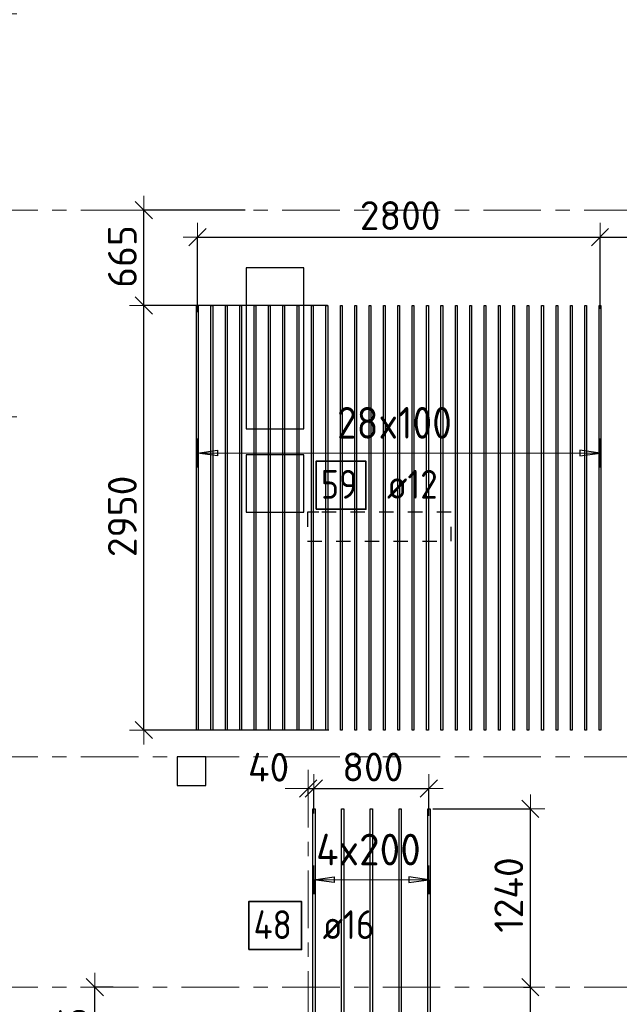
# Model space of a CAD drawing. Header units: metres. Extents: x -38 to 107, y -15 to 21.
# Tile 46 of 133: x 53 to 57, y 7 to 14. Entities that reach past the tile are written whole.
import ezdxf

# ---------------------------------------------------------------- set-up
doc = ezdxf.new("R2010")
doc.units = ezdxf.units.M
doc.header["$PDMODE"] = 65
for name, pattern in [('______11', [0.5, 0.4, -0.05, 0, -0.05]), ('______2', [0.0405, 0.03, -0.0105]), ('______5', [1.1, 0.8, -0.1, 0.1, -0.1])]:
    doc.linetypes.add(name, pattern=pattern)
for name, color, linetype, lineweight in [('XR$2$Осевая линия (1)', 7, '______5', 13), ('XR$4$Перекрытие (1)', 7, 'Continuous', 35), ('XR$4$Размерная линия (1)', 7, 'Continuous', 13)]:
    doc.layers.add(name, color=color, linetype=linetype, lineweight=lineweight)
for name, color, linetype, lineweight, true_color in [('XR$4$Арм.стержн.Доп. Арм верхн.зоны Х', 7, 'Continuous', 35, 0x8c8cff), ('XR$4$Арм.стержн.Доп. Арм. верхн.зоны У', 7, 'Continuous', 35, 0x739641), ('XR$6$Стена_ бетон несущ.', 7, 'Continuous', 70, 0xb4b496)]:
    doc.layers.add(name, color=color, linetype=linetype, lineweight=lineweight, true_color=true_color)
doc.styles.add('ISOCPEUR', font='txt')
doc.dimstyles.new('DIMSTYLE_3', dxfattribs={"dimtxt": 0.2, "dimasz": 0.2, "dimexe": 0, "dimexo": 0, "dimgap": 0.1, "dimtad": 2, "dimdec": 0, "dimlfac": 1000, "dimrnd": 5, "dimzin": 12, "dimdsep": 46, "dimtxsty": 'ISOCPEUR', "dimblk1": 'ALL_ML_STRICH', "dimblk2": 'ALL_ML_STRICH', "dimsah": 1, "dimcen": 0, "dimclrd": 7, "dimclre": 256, "dimclrt": 7, "dimadec": 0, "dimazin": 0, "dimtfac": 1, "dimtdec": 0, "dimtix": 1, "dimtmove": 2, "dimatfit": 3, "dimfxl": 0, "dimtzin": 0, "dimlwd": 0, "dimlwe": -3, "dimarcsym": 0})
doc.dimstyles.new('DIMSTYLE_33', dxfattribs={"dimtxt": 0.2, "dimasz": 0.2, "dimexe": 0, "dimexo": 0, "dimgap": 0.1, "dimtad": 2, "dimdec": 0, "dimlfac": 1000, "dimrnd": 5, "dimzin": 12, "dimdsep": 46, "dimtxsty": 'ISOCPEUR', "dimblk1": 'ALL_ML_STRICH', "dimblk2": 'ALL_ML_STRICH', "dimsah": 1, "dimcen": 0, "dimclrd": 7, "dimclre": 256, "dimclrt": 7, "dimadec": 0, "dimazin": 0, "dimtfac": 1, "dimtdec": 0, "dimtix": 1, "dimtmove": 2, "dimatfit": 3, "dimfxl": 0, "dimtvp": 1.2, "dimtzin": 0, "dimlwd": 0, "dimlwe": -3, "dimarcsym": 0})

# ---------------------------------------------------------------- blocks, each defined once
blk = doc.blocks.new('ALL_ML_STRICH')
at = {"color": 0, "linetype": 'ByBlock', "lineweight": -2}
for p, q in [((0, -0.5), (0, 0.5)), ((-1, 0), (0.5, 0)), ((-0.3, -0.3), (0.3, 0.3))]:
    blk.add_line(p, q, dxfattribs=at)
blk = doc.blocks.new('*D524')
at = {"layer": 'DEFPOINTS', "color": 7, "linetype": 'Continuous', "lineweight": 13, "transparency": 33554687}
for p in [(56.4289, 7.4), (55.7986, 6.6395), (56.4961, 6.6395)]:
    blk.add_point(p, dxfattribs=at)
at = {"layer": 'XR$4$Размерная линия (1)', "color": 9, "linetype": 'Continuous', "lineweight": -2, "true_color": 0xc7c7c7, "transparency": 33554687}
for p, q in [((56.4489, 7.4), (56.4961, 7.4)), ((55.8186, 6.6395), (56.4961, 6.6395))]:
    blk.add_line(p, q, dxfattribs=at)
at = {"layer": 'XR$4$Размерная линия (1)', "color": 7, "linetype": 'Continuous', "lineweight": -2, "transparency": 33554687}
blk.add_line((56.4961, 6.6395), (56.4961, 7.4), dxfattribs=at)
at = {"layer": 'XR$4$Размерная линия (1)', "color": 7, "linetype": 'Continuous', "lineweight": 13, "transparency": 33554687, "xscale": 0.2, "yscale": 0.2, "zscale": 0.2}
for p, rotation in [((56.4961, 7.4), 90), ((56.4961, 6.6395), 270)]:
    blk.add_blockref('ALL_ML_STRICH', p, dxfattribs=dict(at, rotation=rotation))
at = {"layer": 'XR$4$Размерная линия (1)', "color": 7, "linetype": 'Continuous', "lineweight": 13, "transparency": 33554687, "insert": (56.3461, 7.0298), "char_height": 0.2, "width": 0.6, "attachment_point": 5, "rotation": 90, "style": 'ISOCPEUR'}
blk.add_mtext('\\A1;{760}', dxfattribs=at)
blk = doc.blocks.new('*D525')
at = {"layer": 'DEFPOINTS', "color": 7, "linetype": 'Continuous', "lineweight": 13, "transparency": 33554687}
for p in [(55.7986, 8.6395), (56.4289, 7.4), (56.4961, 7.4)]:
    blk.add_point(p, dxfattribs=at)
at = {"layer": 'XR$4$Размерная линия (1)', "color": 9, "linetype": 'Continuous', "lineweight": -2, "true_color": 0xc7c7c7, "transparency": 33554687}
for p, q in [((55.8186, 8.6395), (56.4961, 8.6395)), ((56.4489, 7.4), (56.4961, 7.4))]:
    blk.add_line(p, q, dxfattribs=at)
at = {"layer": 'XR$4$Размерная линия (1)', "color": 7, "linetype": 'Continuous', "lineweight": -2, "transparency": 33554687}
blk.add_line((56.4961, 7.4), (56.4961, 8.6395), dxfattribs=at)
at = {"layer": 'XR$4$Размерная линия (1)', "color": 7, "linetype": 'Continuous', "lineweight": 13, "transparency": 33554687, "xscale": 0.2, "yscale": 0.2, "zscale": 0.2}
for p, rotation in [((56.4961, 8.6395), 90), ((56.4961, 7.4), 270)]:
    blk.add_blockref('ALL_ML_STRICH', p, dxfattribs=dict(at, rotation=rotation))
at = {"layer": 'XR$4$Размерная линия (1)', "color": 7, "linetype": 'Continuous', "lineweight": 13, "transparency": 33554687, "insert": (56.3461, 8.0398), "char_height": 0.2, "width": 0.8, "attachment_point": 5, "rotation": 90, "style": 'ISOCPEUR'}
blk.add_mtext('\\A1;{1240}', dxfattribs=at)
blk = doc.blocks.new('*D528')
at = {"layer": 'DEFPOINTS', "color": 7, "linetype": 'Continuous', "lineweight": 13, "transparency": 33554687}
for p in [(53.0287, 12.8), (52.0665, 11.3627), (52.8254, 11.3627)]:
    blk.add_point(p, dxfattribs=at)
at = {"layer": 'XR$4$Размерная линия (1)', "color": 9, "linetype": 'Continuous', "lineweight": -2, "true_color": 0xc7c7c7, "transparency": 33554687}
for p, q in [((52.8254, 12.8), (52.8254, 12.8)), ((52.0865, 11.3627), (52.8254, 11.3627))]:
    blk.add_line(p, q, dxfattribs=at)
at = {"layer": 'XR$4$Размерная линия (1)', "color": 7, "linetype": 'Continuous', "lineweight": -2, "transparency": 33554687}
blk.add_line((52.8254, 11.3627), (52.8254, 12.8), dxfattribs=at)
at = {"layer": 'XR$4$Размерная линия (1)', "color": 7, "linetype": 'Continuous', "lineweight": 13, "transparency": 33554687, "xscale": 0.2, "yscale": 0.2, "zscale": 0.2}
for p, rotation in [((52.8254, 12.8), 90), ((52.8254, 11.3627), 270)]:
    blk.add_blockref('ALL_ML_STRICH', p, dxfattribs=dict(at, rotation=rotation))
at = {"layer": 'XR$4$Размерная линия (1)', "color": 7, "linetype": 'Continuous', "lineweight": 13, "transparency": 33554687, "insert": (52.6754, 12.1014), "char_height": 0.2, "width": 0.8, "attachment_point": 5, "rotation": 90, "style": 'ISOCPEUR'}
blk.add_mtext('\\A1;{1435}', dxfattribs=at)
blk = doc.blocks.new('*D529')
at = {"layer": 'DEFPOINTS', "color": 7, "linetype": 'Continuous', "lineweight": 13, "transparency": 33554687}
for p in [(52.0835, 14.1658), (52.8254, 12.8), (53.0287, 12.8)]:
    blk.add_point(p, dxfattribs=at)
at = {"layer": 'XR$4$Размерная линия (1)', "color": 9, "linetype": 'Continuous', "lineweight": -2, "true_color": 0xc7c7c7, "transparency": 33554687}
for p, q in [((52.1035, 14.1658), (52.8254, 14.1658)), ((52.8254, 12.8), (52.8254, 12.8))]:
    blk.add_line(p, q, dxfattribs=at)
at = {"layer": 'XR$4$Размерная линия (1)', "color": 7, "linetype": 'Continuous', "lineweight": -2, "transparency": 33554687}
blk.add_line((52.8254, 12.8), (52.8254, 14.1658), dxfattribs=at)
at = {"layer": 'XR$4$Размерная линия (1)', "color": 7, "linetype": 'Continuous', "lineweight": 13, "transparency": 33554687, "xscale": 0.2, "yscale": 0.2, "zscale": 0.2}
for p, rotation in [((52.8254, 14.1658), 90), ((52.8254, 12.8), 270)]:
    blk.add_blockref('ALL_ML_STRICH', p, dxfattribs=dict(at, rotation=rotation))
at = {"layer": 'XR$4$Размерная линия (1)', "color": 7, "linetype": 'Continuous', "lineweight": 13, "transparency": 33554687, "insert": (52.6754, 13.5129), "char_height": 0.2, "width": 0.8, "attachment_point": 5, "rotation": 90, "style": 'ISOCPEUR'}
blk.add_mtext('\\A1;{1365}', dxfattribs=at)
blk = doc.blocks.new('*D534')
at = {"layer": 'DEFPOINTS', "color": 7, "linetype": 'Continuous', "lineweight": 13, "transparency": 33554687}
for p in [(53.615, 7.4), (53.4673, 6.6752), (54.4501, 6.6752)]:
    blk.add_point(p, dxfattribs=at)
at = {"layer": 'XR$4$Размерная линия (1)', "color": 9, "linetype": 'Continuous', "lineweight": -2, "true_color": 0xc7c7c7, "transparency": 33554687}
for p, q in [((53.595, 7.4), (53.4673, 7.4)), ((54.4301, 6.6752), (53.4673, 6.6752))]:
    blk.add_line(p, q, dxfattribs=at)
at = {"layer": 'XR$4$Размерная линия (1)', "color": 7, "linetype": 'Continuous', "lineweight": -2, "transparency": 33554687}
blk.add_line((53.4673, 6.6752), (53.4673, 7.4), dxfattribs=at)
at = {"layer": 'XR$4$Размерная линия (1)', "color": 7, "linetype": 'Continuous', "lineweight": 13, "transparency": 33554687, "xscale": 0.2, "yscale": 0.2, "zscale": 0.2}
for p, rotation in [((53.4673, 7.4), 90), ((53.4673, 6.6752), 270)]:
    blk.add_blockref('ALL_ML_STRICH', p, dxfattribs=dict(at, rotation=rotation))
at = {"layer": 'XR$4$Размерная линия (1)', "color": 7, "linetype": 'Continuous', "lineweight": 13, "transparency": 33554687, "insert": (53.3173, 7.0476), "char_height": 0.2, "width": 0.6, "attachment_point": 5, "rotation": 90, "style": 'ISOCPEUR'}
blk.add_mtext('\\A1;{725}', dxfattribs=at)
blk = doc.blocks.new('*D557')
at = {"layer": 'DEFPOINTS', "color": 7, "linetype": 'Continuous', "lineweight": 13, "transparency": 33554687}
for p in [(54.95, 8.7797), (54.95, 8.7228), (54.9906, 8.5871)]:
    blk.add_point(p, dxfattribs=at)
at = {"layer": 'XR$4$Размерная линия (1)', "color": 9, "linetype": 'Continuous', "lineweight": -2, "true_color": 0xc7c7c7, "transparency": 33554687}
for p, q in [((54.95, 8.7428), (54.95, 8.7797)), ((54.9906, 8.6071), (54.9906, 8.7797))]:
    blk.add_line(p, q, dxfattribs=at)
at = {"layer": 'XR$4$Размерная линия (1)', "color": 7, "linetype": 'Continuous', "lineweight": -2, "transparency": 33554687}
blk.add_line((54.95, 8.7797), (54.9906, 8.7797), dxfattribs=at)
at = {"layer": 'XR$4$Размерная линия (1)', "color": 7, "linetype": 'Continuous', "lineweight": 13, "transparency": 33554687, "xscale": 0.2, "yscale": 0.2, "zscale": 0.2}
blk.add_blockref('ALL_ML_STRICH', (54.9906, 8.7797), dxfattribs=at)
at = {"layer": 'XR$4$Размерная линия (1)', "color": 7, "linetype": 'Continuous', "lineweight": 13, "transparency": 33554687, "xscale": 0.2, "yscale": 0.2, "zscale": 0.2, "rotation": 180}
blk.add_blockref('ALL_ML_STRICH', (54.95, 8.7797), dxfattribs=at)
at = {"layer": 'XR$4$Размерная линия (1)', "color": 7, "linetype": 'Continuous', "lineweight": 13, "transparency": 33554687, "insert": (54.6756, 8.928), "char_height": 0.2, "width": 0.4, "attachment_point": 5, "style": 'ISOCPEUR'}
blk.add_mtext('\\A1;{40}', dxfattribs=at)
blk = doc.blocks.new('*D558')
at = {"layer": 'DEFPOINTS', "color": 7, "linetype": 'Continuous', "lineweight": 13, "transparency": 33554687}
for p in [(54.9906, 8.7797), (54.9906, 8.5871), (55.7906, 8.5696)]:
    blk.add_point(p, dxfattribs=at)
at = {"layer": 'XR$4$Размерная линия (1)', "color": 9, "linetype": 'Continuous', "lineweight": -2, "true_color": 0xc7c7c7, "transparency": 33554687}
for p, q in [((54.9906, 8.6071), (54.9906, 8.7797)), ((55.7906, 8.5896), (55.7906, 8.7797))]:
    blk.add_line(p, q, dxfattribs=at)
at = {"layer": 'XR$4$Размерная линия (1)', "color": 7, "linetype": 'Continuous', "lineweight": -2, "transparency": 33554687}
blk.add_line((54.9906, 8.7797), (55.7906, 8.7797), dxfattribs=at)
at = {"layer": 'XR$4$Размерная линия (1)', "color": 7, "linetype": 'Continuous', "lineweight": 13, "transparency": 33554687, "xscale": 0.2, "yscale": 0.2, "zscale": 0.2, "rotation": 180}
blk.add_blockref('ALL_ML_STRICH', (54.9906, 8.7797), dxfattribs=at)
at = {"layer": 'XR$4$Размерная линия (1)', "color": 7, "linetype": 'Continuous', "lineweight": 13, "transparency": 33554687, "xscale": 0.2, "yscale": 0.2, "zscale": 0.2}
blk.add_blockref('ALL_ML_STRICH', (55.7906, 8.7797), dxfattribs=at)
at = {"layer": 'XR$4$Размерная линия (1)', "color": 7, "linetype": 'Continuous', "lineweight": 13, "transparency": 33554687, "insert": (55.4006, 8.9297), "char_height": 0.2, "width": 0.6, "attachment_point": 5, "style": 'ISOCPEUR'}
blk.add_mtext('\\A1;{800}', dxfattribs=at)
blk = doc.blocks.new('*D591')
at = {"layer": 'DEFPOINTS', "color": 7, "linetype": 'Continuous', "lineweight": 13, "transparency": 33554687}
for p in [(55.1054, 12.1367), (53.8084, 9.1867), (55.114, 9.1867)]:
    blk.add_point(p, dxfattribs=at)
at = {"layer": 'XR$4$Размерная линия (1)', "color": 9, "linetype": 'Continuous', "lineweight": -2, "true_color": 0xc7c7c7, "transparency": 33554687}
for p, q in [((55.0854, 12.1367), (53.8084, 12.1367)), ((55.094, 9.1867), (53.8084, 9.1867))]:
    blk.add_line(p, q, dxfattribs=at)
at = {"layer": 'XR$4$Размерная линия (1)', "color": 7, "linetype": 'Continuous', "lineweight": -2, "transparency": 33554687}
blk.add_line((53.8084, 9.1867), (53.8084, 12.1367), dxfattribs=at)
at = {"layer": 'XR$4$Размерная линия (1)', "color": 7, "linetype": 'Continuous', "lineweight": 13, "transparency": 33554687, "xscale": 0.2, "yscale": 0.2, "zscale": 0.2}
for p, rotation in [((53.8084, 12.1367), 90), ((53.8084, 9.1867), 270)]:
    blk.add_blockref('ALL_ML_STRICH', p, dxfattribs=dict(at, rotation=rotation))
at = {"layer": 'XR$4$Размерная линия (1)', "color": 7, "linetype": 'Continuous', "lineweight": 13, "transparency": 33554687, "insert": (53.6584, 10.6717), "char_height": 0.2, "width": 0.8, "attachment_point": 5, "rotation": 90, "style": 'ISOCPEUR'}
blk.add_mtext('\\A1;{2950}', dxfattribs=at)
blk = doc.blocks.new('*D592')
at = {"layer": 'DEFPOINTS', "color": 7, "linetype": 'Continuous', "lineweight": 13, "transparency": 33554687}
for p in [(54.5325, 12.8), (53.8084, 12.1367), (55.1054, 12.1367)]:
    blk.add_point(p, dxfattribs=at)
at = {"layer": 'XR$4$Размерная линия (1)', "color": 9, "linetype": 'Continuous', "lineweight": -2, "true_color": 0xc7c7c7, "transparency": 33554687}
for p, q in [((54.5125, 12.8), (53.8084, 12.8)), ((55.0854, 12.1367), (53.8084, 12.1367))]:
    blk.add_line(p, q, dxfattribs=at)
at = {"layer": 'XR$4$Размерная линия (1)', "color": 7, "linetype": 'Continuous', "lineweight": -2, "transparency": 33554687}
blk.add_line((53.8084, 12.1367), (53.8084, 12.8), dxfattribs=at)
at = {"layer": 'XR$4$Размерная линия (1)', "color": 7, "linetype": 'Continuous', "lineweight": 13, "transparency": 33554687, "xscale": 0.2, "yscale": 0.2, "zscale": 0.2}
for p, rotation in [((53.8084, 12.8), 90), ((53.8084, 12.1367), 270)]:
    blk.add_blockref('ALL_ML_STRICH', p, dxfattribs=dict(at, rotation=rotation))
at = {"layer": 'XR$4$Размерная линия (1)', "color": 7, "linetype": 'Continuous', "lineweight": 13, "transparency": 33554687, "insert": (53.6584, 12.4783), "char_height": 0.2, "width": 0.6, "attachment_point": 5, "rotation": 90, "style": 'ISOCPEUR'}
blk.add_mtext('\\A1;{665}', dxfattribs=at)
blk = doc.blocks.new('*D593')
at = {"layer": 'DEFPOINTS', "color": 7, "linetype": 'Continuous', "lineweight": 13, "transparency": 33554687}
for p in [(54.1806, 12.6126), (54.1806, 12.0701), (56.9806, 12.095)]:
    blk.add_point(p, dxfattribs=at)
at = {"layer": 'XR$4$Размерная линия (1)', "color": 9, "linetype": 'Continuous', "lineweight": -2, "true_color": 0xc7c7c7, "transparency": 33554687}
for p, q in [((54.1806, 12.0901), (54.1806, 12.6126)), ((56.9806, 12.115), (56.9806, 12.6126))]:
    blk.add_line(p, q, dxfattribs=at)
at = {"layer": 'XR$4$Размерная линия (1)', "color": 7, "linetype": 'Continuous', "lineweight": -2, "transparency": 33554687}
blk.add_line((54.1806, 12.6126), (56.9806, 12.6126), dxfattribs=at)
at = {"layer": 'XR$4$Размерная линия (1)', "color": 7, "linetype": 'Continuous', "lineweight": 13, "transparency": 33554687, "xscale": 0.2, "yscale": 0.2, "zscale": 0.2, "rotation": 180}
blk.add_blockref('ALL_ML_STRICH', (54.1806, 12.6126), dxfattribs=at)
at = {"layer": 'XR$4$Размерная линия (1)', "color": 7, "linetype": 'Continuous', "lineweight": 13, "transparency": 33554687, "xscale": 0.2, "yscale": 0.2, "zscale": 0.2}
blk.add_blockref('ALL_ML_STRICH', (56.9806, 12.6126), dxfattribs=at)
at = {"layer": 'XR$4$Размерная линия (1)', "color": 7, "linetype": 'Continuous', "lineweight": 13, "transparency": 33554687, "insert": (55.5906, 12.7626), "char_height": 0.2, "width": 0.8, "attachment_point": 5, "style": 'ISOCPEUR'}
blk.add_mtext('\\A1;{2800}', dxfattribs=at)
blk = doc.blocks.new('*D594')
at = {"layer": 'DEFPOINTS', "color": 7, "linetype": 'Continuous', "lineweight": 13, "transparency": 33554687}
for p in [(56.9806, 12.6126), (57.6959, 12.1634), (56.9806, 12.095)]:
    blk.add_point(p, dxfattribs=at)
at = {"layer": 'XR$4$Размерная линия (1)', "color": 9, "linetype": 'Continuous', "lineweight": -2, "true_color": 0xc7c7c7, "transparency": 33554687}
for p, q in [((56.9806, 12.115), (56.9806, 12.6126)), ((57.6959, 12.1834), (57.6959, 12.6126))]:
    blk.add_line(p, q, dxfattribs=at)
at = {"layer": 'XR$4$Размерная линия (1)', "color": 7, "linetype": 'Continuous', "lineweight": -2, "transparency": 33554687}
blk.add_line((56.9806, 12.6126), (57.6959, 12.6126), dxfattribs=at)
at = {"layer": 'XR$4$Размерная линия (1)', "color": 7, "linetype": 'Continuous', "lineweight": 13, "transparency": 33554687, "xscale": 0.2, "yscale": 0.2, "zscale": 0.2, "rotation": 180}
blk.add_blockref('ALL_ML_STRICH', (56.9806, 12.6126), dxfattribs=at)
at = {"layer": 'XR$4$Размерная линия (1)', "color": 7, "linetype": 'Continuous', "lineweight": 13, "transparency": 33554687, "xscale": 0.2, "yscale": 0.2, "zscale": 0.2}
blk.add_blockref('ALL_ML_STRICH', (57.6959, 12.6126), dxfattribs=at)
at = {"layer": 'XR$4$Размерная линия (1)', "color": 7, "linetype": 'Continuous', "lineweight": 13, "transparency": 33554687, "insert": (57.3682, 12.7626), "char_height": 0.2, "width": 0.6, "attachment_point": 5, "style": 'ISOCPEUR'}
blk.add_mtext('\\A1;{715}', dxfattribs=at)

msp = doc.modelspace()

# ---------------------------------------------------------------- linework, layer by layer
at = {"layer": 'XR$2$Осевая линия (1)', "color": 253, "linetype": '______11', "lineweight": 13, "true_color": 0xa0a0a0, "transparency": 33554687}
for p, q in [((-2.63, 12.8), (62.6, 12.8)), ((-2.63, 9), (62.6, 9)), ((54.95, -3.39), (54.95, 8.98)), ((-2.63, 7.4), (62.6, 7.4))]:
    msp.add_line(p, q, dxfattribs=at)
at = {"layer": 'XR$4$Арм.стержн.Доп. Арм верхн.зоны Х', "color": 253, "linetype": 'Continuous', "lineweight": -3, "true_color": 0xa0a0a0, "transparency": 33554687}
for p, q in [((54.1806, 11.1121), (54.1806, 11.2121)), ((56.9806, 11.1121), (56.9806, 11.2121)), ((54.1806, 11.1121), (54.1806, 11.0121)), ((56.9806, 11.1121), (56.9806, 11.0121))]:
    msp.add_line(p, q, dxfattribs=at)
at = {"layer": 'XR$4$Арм.стержн.Доп. Арм верхн.зоны Х', "color": 7, "linetype": 'Continuous', "lineweight": 25, "transparency": 33554687}
for p, q in [((54.1806, 11.1121), (54.3206, 11.1321)), ((54.3206, 11.0921), (54.1806, 11.1121)), ((54.3206, 11.1321), (54.3206, 11.0921)), ((56.9806, 11.1121), (56.8406, 11.1321)), ((56.8406, 11.1321), (56.8406, 11.0921)), ((56.8406, 11.0921), (56.9806, 11.1121))]:
    msp.add_line(p, q, dxfattribs=at)
at = {"layer": 'XR$4$Арм.стержн.Доп. Арм верхн.зоны Х', "color": 7, "linetype": 'Continuous', "lineweight": 13, "transparency": 33554687}
for p, q in [((54.1806, 11.1121), (54.1806, 11.1121)), ((56.9806, 11.1121), (56.9806, 11.1121))]:
    msp.add_line(p, q, dxfattribs=at)
at = {"layer": 'XR$4$Арм.стержн.Доп. Арм верхн.зоны Х', "color": 34, "linetype": 'Continuous', "lineweight": 25, "transparency": 33554687}
for points in [[(54.1746, 9.1867), (54.1746, 12.1367), (54.1866, 12.1367), (54.1866, 9.1867), (54.1746, 9.1867)], [(54.2746, 9.1867), (54.2746, 12.1367), (54.2866, 12.1367), (54.2866, 9.1867), (54.2746, 9.1867)], [(54.3746, 9.1867), (54.3746, 12.1367), (54.3866, 12.1367), (54.3866, 9.1867), (54.3746, 9.1867)], [(54.4746, 9.1867), (54.4746, 12.1367), (54.4866, 12.1367), (54.4866, 9.1867), (54.4746, 9.1867)], [(54.5746, 9.1867), (54.5746, 12.1367), (54.5866, 12.1367), (54.5866, 9.1867), (54.5746, 9.1867)], [(54.6746, 9.1867), (54.6746, 12.1367), (54.6866, 12.1367), (54.6866, 9.1867), (54.6746, 9.1867)], [(54.7746, 9.1867), (54.7746, 12.1367), (54.7866, 12.1367), (54.7866, 9.1867), (54.7746, 9.1867)], [(54.8746, 9.1867), (54.8746, 12.1367), (54.8866, 12.1367), (54.8866, 9.1867), (54.8746, 9.1867)], [(54.9746, 9.1867), (54.9746, 12.1367), (54.9866, 12.1367), (54.9866, 9.1867), (54.9746, 9.1867)], [(55.0746, 9.1867), (55.0746, 12.1367), (55.0866, 12.1367), (55.0866, 9.1867), (55.0746, 9.1867)], [(55.1746, 9.1867), (55.1746, 12.1367), (55.1866, 12.1367), (55.1866, 9.1867), (55.1746, 9.1867)], [(55.2746, 9.1867), (55.2746, 12.1367), (55.2866, 12.1367), (55.2866, 9.1867), (55.2746, 9.1867)], [(55.3746, 9.1867), (55.3746, 12.1367), (55.3866, 12.1367), (55.3866, 9.1867), (55.3746, 9.1867)], [(55.4746, 9.1867), (55.4746, 12.1367), (55.4866, 12.1367), (55.4866, 9.1867), (55.4746, 9.1867)], [(55.5746, 9.1867), (55.5746, 12.1367), (55.5866, 12.1367), (55.5866, 9.1867), (55.5746, 9.1867)], [(55.6746, 9.1867), (55.6746, 12.1367), (55.6866, 12.1367), (55.6866, 9.1867), (55.6746, 9.1867)], [(55.7746, 9.1867), (55.7746, 12.1367), (55.7866, 12.1367), (55.7866, 9.1867), (55.7746, 9.1867)], [(55.8746, 9.1867), (55.8746, 12.1367), (55.8866, 12.1367), (55.8866, 9.1867), (55.8746, 9.1867)], [(55.9746, 9.1867), (55.9746, 12.1367), (55.9866, 12.1367), (55.9866, 9.1867), (55.9746, 9.1867)], [(56.0746, 9.1867), (56.0746, 12.1367), (56.0866, 12.1367), (56.0866, 9.1867), (56.0746, 9.1867)], [(56.1746, 9.1867), (56.1746, 12.1367), (56.1866, 12.1367), (56.1866, 9.1867), (56.1746, 9.1867)], [(56.2746, 9.1867), (56.2746, 12.1367), (56.2866, 12.1367), (56.2866, 9.1867), (56.2746, 9.1867)], [(56.3746, 9.1867), (56.3746, 12.1367), (56.3866, 12.1367), (56.3866, 9.1867), (56.3746, 9.1867)], [(56.4746, 9.1867), (56.4746, 12.1367), (56.4866, 12.1367), (56.4866, 9.1867), (56.4746, 9.1867)], [(56.5746, 9.1867), (56.5746, 12.1367), (56.5866, 12.1367), (56.5866, 9.1867), (56.5746, 9.1867)], [(56.6746, 9.1867), (56.6746, 12.1367), (56.6866, 12.1367), (56.6866, 9.1867), (56.6746, 9.1867)], [(56.7746, 9.1867), (56.7746, 12.1367), (56.7866, 12.1367), (56.7866, 9.1867), (56.7746, 9.1867)], [(56.8746, 9.1867), (56.8746, 12.1367), (56.8866, 12.1367), (56.8866, 9.1867), (56.8746, 9.1867)], [(56.9746, 9.1867), (56.9746, 12.1367), (56.9866, 12.1367), (56.9866, 9.1867), (56.9746, 9.1867)]]:
    msp.add_lwpolyline(points, dxfattribs=at)
at = {"layer": 'XR$4$Арм.стержн.Доп. Арм верхн.зоны Х', "color": 7, "linetype": 'Continuous', "lineweight": 13, "transparency": 33554687}
msp.add_lwpolyline([(54.1806, 11.1121), (54.9526, 11.1121), (54.9526, 11.1121), (56.9806, 11.1121)], dxfattribs=at)
at = {"layer": 'XR$4$Арм.стержн.Доп. Арм верхн.зоны Х', "color": 7, "linetype": 'Continuous', "lineweight": 35, "transparency": 33554687}
msp.add_lwpolyline([(55.0056, 10.7214), (55.3522, 10.7214), (55.3522, 11.0547), (55.0056, 11.0547), (55.0056, 10.7214)], dxfattribs=at)
at = {"layer": 'XR$4$Арм.стержн.Доп. Арм. верхн.зоны У', "color": 253, "linetype": 'Continuous', "lineweight": -3, "true_color": 0xa0a0a0, "transparency": 33554687}
for p, q in [((54.9906, 8.1457), (54.9906, 8.2457)), ((55.7906, 8.1457), (55.7906, 8.2457)), ((54.9906, 8.1457), (54.9906, 8.0457)), ((55.7906, 8.1457), (55.7906, 8.0457))]:
    msp.add_line(p, q, dxfattribs=at)
at = {"layer": 'XR$4$Арм.стержн.Доп. Арм. верхн.зоны У', "color": 7, "linetype": 'Continuous', "lineweight": 25, "transparency": 33554687}
for p, q in [((54.9906, 8.1457), (55.1306, 8.1657)), ((55.1306, 8.1257), (54.9906, 8.1457)), ((55.1306, 8.1657), (55.1306, 8.1257)), ((55.7906, 8.1457), (55.6506, 8.1657)), ((55.6506, 8.1657), (55.6506, 8.1257)), ((55.6506, 8.1257), (55.7906, 8.1457))]:
    msp.add_line(p, q, dxfattribs=at)
at = {"layer": 'XR$4$Арм.стержн.Доп. Арм. верхн.зоны У', "color": 7, "linetype": 'Continuous', "lineweight": 13, "transparency": 33554687}
for p, q in [((54.9906, 8.1457), (54.9906, 8.1457)), ((54.9906, 8.1457), (55.7906, 8.1457)), ((55.7906, 8.1457), (55.7906, 8.1457))]:
    msp.add_line(p, q, dxfattribs=at)
at = {"layer": 'XR$4$Арм.стержн.Доп. Арм. верхн.зоны У', "color": 7, "linetype": 'Continuous', "lineweight": 25, "transparency": 33554687}
for points in [[(54.9826, 6.6395), (54.9826, 8.6395), (54.9986, 8.6395), (54.9986, 6.6395), (54.9826, 6.6395)], [(55.1826, 6.6395), (55.1826, 8.6395), (55.1986, 8.6395), (55.1986, 6.6395), (55.1826, 6.6395)], [(55.3826, 6.6395), (55.3826, 8.6395), (55.3986, 8.6395), (55.3986, 6.6395), (55.3826, 6.6395)], [(55.5826, 6.6395), (55.5826, 8.6395), (55.5986, 8.6395), (55.5986, 6.6395), (55.5826, 6.6395)], [(55.7826, 6.6395), (55.7826, 8.6395), (55.7986, 8.6395), (55.7986, 6.6395), (55.7826, 6.6395)]]:
    msp.add_lwpolyline(points, dxfattribs=at)
at = {"layer": 'XR$4$Арм.стержн.Доп. Арм. верхн.зоны У', "color": 7, "linetype": 'Continuous', "lineweight": 35, "transparency": 33554687}
msp.add_lwpolyline([(54.5378, 7.6605), (54.9045, 7.6605), (54.9045, 7.9938), (54.5378, 7.9938), (54.5378, 7.6605)], dxfattribs=at)
at = {"layer": 'XR$4$Перекрытие (1)', "color": 7, "linetype": 'Continuous', "lineweight": 25, "transparency": 33554687}
for p, q in [((54.5206, 12.4003), (54.5206, 11.2803)), ((54.9206, 12.4003), (54.5206, 12.4003)), ((54.9206, 11.2803), (54.9206, 12.4003)), ((54.5206, 11.2803), (54.9206, 11.2803)), ((54.5206, 11.1002), (54.5206, 10.7002)), ((54.9206, 11.1002), (54.5206, 11.1002)), ((54.9206, 10.7002), (54.9206, 11.1002)), ((54.5206, 10.7002), (54.9206, 10.7002)), ((54.24, 9.0003), (54.04, 9.0002)), ((54.04, 9.0002), (54.04, 8.8002)), ((54.24, 8.8003), (54.24, 9.0003)), ((54.04, 8.8002), (54.24, 8.8003))]:
    msp.add_line(p, q, dxfattribs=at)
at = {"layer": 'XR$6$Стена_ бетон несущ.', "color": 253, "linetype": '______2', "lineweight": -3, "true_color": 0xa0a0a0, "transparency": 33554687}
for p, q in [((55.025, 10.7), (54.945, 10.7)), ((54.945, 10.7), (54.945, 10.5)), ((55.945, 10.7), (55.025, 10.7)), ((55.945, 10.5), (55.945, 10.7)), ((54.945, 10.5), (55.945, 10.5))]:
    msp.add_line(p, q, dxfattribs=at)

# ---------------------------------------------------------------- texts
at = {"layer": 'XR$4$Арм.стержн.Доп. Арм верхн.зоны Х', "color": 7, "linetype": 'Continuous', "lineweight": 13, "transparency": 33554687, "insert": (55.1516, 11.2121), "char_height": 0.22, "width": 0.979318, "attachment_point": 7, "style": 'ISOCPEUR'}
msp.add_mtext('\\W0.91;28x100', dxfattribs=at)
at = {"layer": 'XR$4$Арм.стержн.Доп. Арм верхн.зоны Х', "color": 7, "linetype": 'Continuous', "lineweight": 25, "transparency": 33554687, "char_height": 0.2, "attachment_point": 7, "style": 'ISOCPEUR'}
for s, insert, width in [('\\W0.87;59', (55.0389, 10.7947), 0.367208), ('\\W0.89; ø12 ', (55.3856, 10.7947), 0.749105)]:
    msp.add_mtext(s, dxfattribs=dict(at, insert=insert, width=width))
at = {"layer": 'XR$4$Арм.стержн.Доп. Арм. верхн.зоны У', "color": 7, "linetype": 'Continuous', "lineweight": 13, "transparency": 33554687, "insert": (55.0056, 8.2457), "char_height": 0.22, "width": 0.895564, "attachment_point": 7, "style": 'ISOCPEUR'}
msp.add_mtext('\\W0.95;4x200', dxfattribs=at)
at = {"layer": 'XR$4$Арм.стержн.Доп. Арм. верхн.зоны У', "color": 7, "linetype": 'Continuous', "lineweight": 25, "transparency": 33554687, "char_height": 0.2, "attachment_point": 7, "style": 'ISOCPEUR'}
for s, insert, width in [('\\W0.88;48', (54.5712, 7.7338), 0.387995), ('\\W0.89; ø16 ', (54.9378, 7.7338), 0.749105)]:
    msp.add_mtext(s, dxfattribs=dict(at, insert=insert, width=width))

# ---------------------------------------------------------------- dimensions: what is measured, and where the dimension line sits
at = {"layer": 'XR$4$Размерная линия (1)', "color": 7, "linetype": 'Continuous', "lineweight": 13, "transparency": 33554687}
for base, p1, p2, picture, middle in [((52.8254, 14.1658), (52.8254, 12.8), (52.1035, 14.1658), '*D529', (52.6754, 13.5129)), ((52.8254, 12.8), (52.0865, 11.3627), (52.8254, 12.8), '*D528', (52.6754, 12.1014)), ((53.8084, 12.8), (55.0854, 12.1367), (54.5125, 12.8), '*D592', (53.6584, 12.4783)), ((53.8084, 12.1367), (55.094, 9.1867), (55.0854, 12.1367), '*D591', (53.6584, 10.6717)), ((56.49611, 8.63951), (56.44888, 7.4), (55.81857, 8.63951), '*D525', (56.34611, 8.03975)), ((53.4673, 7.4), (54.4301, 6.6752), (53.595, 7.4), '*D534', (53.3173, 7.0476)), ((56.49611, 7.4), (55.81857, 6.63951), (56.44888, 7.4), '*D524', (56.34611, 7.02975))]:
    dim = msp.add_linear_dim(base=base, p1=p1, p2=p2, angle=90, dimstyle='DIMSTYLE_3', override={"dimpost": '<>', "dimclrd": 7, "dimclre": 9, "dimclrt": 7, "dimlwd": 0, "dimlwe": 65533}, dxfattribs=at)
    dim.commit()
    dim.dimension.update_dxf_attribs({"geometry": picture, "text_midpoint": middle, "dimtype": 160})
for base, p1, p2, dimstyle, picture, middle in [((56.9806, 12.6126), (54.1806, 12.0901), (56.9806, 12.115), 'DIMSTYLE_3', '*D593', (55.5906, 12.7626)), ((57.6959, 12.6126), (56.9806, 12.115), (57.6959, 12.1834), 'DIMSTYLE_3', '*D594', (57.3682, 12.7626)), ((54.9906, 8.7797), (54.95, 8.7428), (54.9906, 8.6071), 'DIMSTYLE_33', '*D557', (54.6756, 8.928)), ((55.7906, 8.7797), (54.9906, 8.6071), (55.7906, 8.5896), 'DIMSTYLE_3', '*D558', (55.4006, 8.9297))]:
    dim = msp.add_linear_dim(base=base, p1=p1, p2=p2, dimstyle=dimstyle, override={"dimpost": '<>', "dimclrd": 7, "dimclre": 9, "dimclrt": 7, "dimlwd": 0, "dimlwe": 65533}, dxfattribs=at)
    dim.commit()
    dim.dimension.update_dxf_attribs({"geometry": picture, "text_midpoint": middle, "dimtype": 160})

doc.saveas('drawing.dxf')
